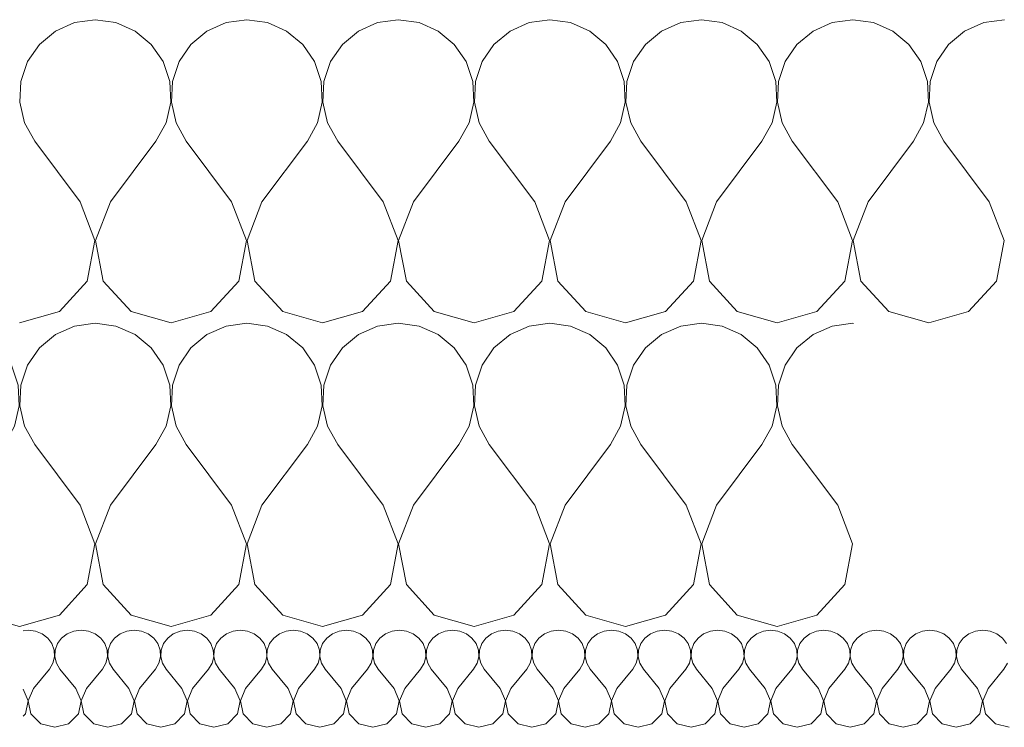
# Model space of a CAD drawing. Header units: millimetres. Extents: x -573548 to 674770, y -246895 to -89040.
# Tile 30 of 199: x 83579 to 83969, y -229926 to -229646. Entities that reach past the tile are written whole.
import ezdxf

# ---------------------------------------------------------------- set-up
doc = ezdxf.new("R2010")
doc.units = ezdxf.units.MM
doc.layers.add('Nowe_Drawing & Figure', color=7, linetype='Continuous')
doc.layers.add('Nowe_Drawing & Figure_Nr_pióra__59', color=8, linetype='Continuous', lineweight=9)

# ---------------------------------------------------------------- blocks, each defined once
blk = doc.blocks.new('*X108', base_point=(494560.37, -64691.1))
at = {"layer": 'Nowe_Drawing & Figure', "color": 21, "linetype": 'Continuous', "lineweight": 13, "true_color": 0xffaaaa}
for p, q in [((494931.6, -27257.05), (494929.6, -27257.3)), ((494934.47, -27257.41), (494931.6, -27257.05)), ((494937.12, -27258.48), (494934.47, -27257.41)), ((494939.35, -27260.17), (494937.12, -27258.48)), ((494941, -27262.35), (494939.35, -27260.17)), ((494944.85, -27260.17), (494943.21, -27262.35)), ((494947.08, -27258.48), (494944.85, -27260.17)), ((494949.73, -27257.41), (494947.08, -27258.48)), ((494952.6, -27257.05), (494949.73, -27257.41)), ((494955.47, -27257.41), (494952.6, -27257.05)), ((494958.12, -27258.48), (494955.47, -27257.41)), ((494960.35, -27260.17), (494958.12, -27258.48)), ((494962, -27262.35), (494960.35, -27260.17)), ((494965.85, -27260.17), (494964.21, -27262.35)), ((494968.08, -27258.48), (494965.85, -27260.17)), ((494970.73, -27257.41), (494968.08, -27258.48)), ((494973.6, -27257.05), (494970.73, -27257.41)), ((494976.47, -27257.41), (494973.6, -27257.05)), ((494979.12, -27258.48), (494976.47, -27257.41)), ((494981.35, -27260.17), (494979.12, -27258.48)), ((494983, -27262.35), (494981.35, -27260.17)), ((494986.85, -27260.17), (494985.21, -27262.35)), ((494989.08, -27258.48), (494986.85, -27260.17)), ((494991.73, -27257.41), (494989.08, -27258.48)), ((494994.6, -27257.05), (494991.73, -27257.41)), ((494997.47, -27257.41), (494994.6, -27257.05)), ((495000.12, -27258.48), (494997.47, -27257.41)), ((495002.35, -27260.17), (495000.12, -27258.48)), ((495004, -27262.35), (495002.35, -27260.17)), ((495007.85, -27260.17), (495006.21, -27262.35)), ((495010.08, -27258.48), (495007.85, -27260.17)), ((495012.73, -27257.41), (495010.08, -27258.48)), ((495015.6, -27257.05), (495012.73, -27257.41)), ((495018.47, -27257.41), (495015.6, -27257.05)), ((495021.12, -27258.48), (495018.47, -27257.41)), ((495023.35, -27260.17), (495021.12, -27258.48)), ((495025, -27262.35), (495023.35, -27260.17)), ((495028.85, -27260.17), (495027.21, -27262.35)), ((495031.08, -27258.48), (495028.85, -27260.17)), ((495033.73, -27257.41), (495031.08, -27258.48)), ((495036.6, -27257.05), (495033.73, -27257.41)), ((495039.47, -27257.41), (495036.6, -27257.05)), ((495042.12, -27258.48), (495039.47, -27257.41)), ((495044.35, -27260.17), (495042.12, -27258.48)), ((495046, -27262.35), (495044.35, -27260.17)), ((495049.85, -27260.17), (495048.21, -27262.35)), ((495052.08, -27258.48), (495049.85, -27260.17)), ((495054.73, -27257.41), (495052.08, -27258.48)), ((495057.6, -27257.05), (495054.73, -27257.41)), ((495060.47, -27257.41), (495057.6, -27257.05)), ((495063.12, -27258.48), (495060.47, -27257.41)), ((495065.35, -27260.17), (495063.12, -27258.48)), ((495067, -27262.35), (495065.35, -27260.17)), ((495070.85, -27260.17), (495069.21, -27262.35)), ((495073.08, -27258.48), (495070.85, -27260.17)), ((495075.73, -27257.41), (495073.08, -27258.48)), ((495078.6, -27257.05), (495075.73, -27257.41)), ((495081.47, -27257.41), (495078.6, -27257.05)), ((495084.12, -27258.48), (495081.47, -27257.41)), ((495086.35, -27260.17), (495084.12, -27258.48)), ((495088, -27262.35), (495086.35, -27260.17)), ((495091.85, -27260.17), (495090.21, -27262.35)), ((495094.08, -27258.48), (495091.85, -27260.17)), ((495096.73, -27257.41), (495094.08, -27258.48)), ((495099.6, -27257.05), (495096.73, -27257.41)), ((495102.47, -27257.41), (495099.6, -27257.05)), ((495105.12, -27258.48), (495102.47, -27257.41)), ((495107.35, -27260.17), (495105.12, -27258.48)), ((495109, -27262.35), (495107.35, -27260.17)), ((495112.85, -27260.17), (495111.21, -27262.35)), ((495115.08, -27258.48), (495112.85, -27260.17)), ((495117.73, -27257.41), (495115.08, -27258.48)), ((495120.6, -27257.05), (495117.73, -27257.41)), ((495123.47, -27257.41), (495120.6, -27257.05)), ((495126.12, -27258.48), (495123.47, -27257.41)), ((495128.35, -27260.17), (495126.12, -27258.48)), ((495130, -27262.35), (495128.35, -27260.17)), ((495133.85, -27260.17), (495132.21, -27262.35)), ((495136.08, -27258.48), (495133.85, -27260.17)), ((495138.73, -27257.41), (495136.08, -27258.48)), ((495141.6, -27257.05), (495138.73, -27257.41)), ((495144.47, -27257.41), (495141.6, -27257.05)), ((495147.12, -27258.48), (495144.47, -27257.41)), ((495149.35, -27260.17), (495147.12, -27258.48)), ((495151, -27262.35), (495149.35, -27260.17)), ((495154.85, -27260.17), (495153.21, -27262.35)), ((495157.08, -27258.48), (495154.85, -27260.17)), ((495159.73, -27257.41), (495157.08, -27258.48)), ((495162.6, -27257.05), (495159.73, -27257.41)), ((495165.47, -27257.41), (495162.6, -27257.05)), ((495168.12, -27258.48), (495165.47, -27257.41)), ((495170.35, -27260.17), (495168.12, -27258.48)), ((495172, -27262.35), (495170.35, -27260.17)), ((495175.85, -27260.17), (495174.21, -27262.35)), ((495178.08, -27258.48), (495175.85, -27260.17)), ((495180.73, -27257.41), (495178.08, -27258.48)), ((495183.6, -27257.05), (495180.73, -27257.41)), ((495186.47, -27257.41), (495183.6, -27257.05)), ((495189.12, -27258.48), (495186.47, -27257.41)), ((495191.35, -27260.17), (495189.12, -27258.48)), ((495193, -27262.35), (495191.35, -27260.17)), ((495196.85, -27260.17), (495195.21, -27262.35)), ((495199.08, -27258.48), (495196.85, -27260.17)), ((495201.73, -27257.41), (495199.08, -27258.48)), ((495204.6, -27257.05), (495201.73, -27257.41)), ((495207.47, -27257.41), (495204.6, -27257.05)), ((495210.12, -27258.48), (495207.47, -27257.41)), ((495212.35, -27260.17), (495210.12, -27258.48)), ((495214, -27262.35), (495212.35, -27260.17)), ((495217.85, -27260.17), (495216.21, -27262.35)), ((495220.08, -27258.48), (495217.85, -27260.17)), ((495222.73, -27257.41), (495220.08, -27258.48)), ((495225.6, -27257.05), (495222.73, -27257.41)), ((495228.47, -27257.41), (495225.6, -27257.05)), ((495231.12, -27258.48), (495228.47, -27257.41)), ((495233.35, -27260.17), (495231.12, -27258.48)), ((495235, -27262.35), (495233.35, -27260.17)), ((495238.85, -27260.17), (495237.21, -27262.35)), ((495241.08, -27258.48), (495238.85, -27260.17)), ((495243.73, -27257.41), (495241.08, -27258.48)), ((495246.6, -27257.05), (495243.73, -27257.41)), ((495249.47, -27257.41), (495246.6, -27257.05)), ((495252.12, -27258.48), (495249.47, -27257.41)), ((495254.35, -27260.17), (495252.12, -27258.48)), ((495256, -27262.35), (495254.35, -27260.17)), ((495259.85, -27260.17), (495258.21, -27262.35)), ((495262.08, -27258.48), (495259.85, -27260.17)), ((495264.73, -27257.41), (495262.08, -27258.48)), ((495267.6, -27257.05), (495264.73, -27257.41)), ((495270.47, -27257.41), (495267.6, -27257.05)), ((495273.12, -27258.48), (495270.47, -27257.41)), ((495275.35, -27260.17), (495273.12, -27258.48)), ((495277, -27262.35), (495275.35, -27260.17)), ((495280.85, -27260.17), (495279.21, -27262.35)), ((495283.08, -27258.48), (495280.85, -27260.17)), ((495285.73, -27257.41), (495283.08, -27258.48)), ((495288.6, -27257.05), (495285.73, -27257.41)), ((495291.47, -27257.41), (495288.6, -27257.05)), ((495294.12, -27258.48), (495291.47, -27257.41)), ((495296.35, -27260.17), (495294.12, -27258.48)), ((495298, -27262.35), (495296.35, -27260.17)), ((495301.85, -27260.17), (495300.21, -27262.35)), ((495304.08, -27258.48), (495301.85, -27260.17)), ((495306.73, -27257.41), (495304.08, -27258.48)), ((495309.6, -27257.05), (495306.73, -27257.41)), ((495312.47, -27257.41), (495309.6, -27257.05)), ((495315.12, -27258.48), (495312.47, -27257.41)), ((495317.35, -27260.17), (495315.12, -27258.48)), ((495319, -27262.35), (495317.35, -27260.17)), ((494941.92, -27264.86), (494941, -27262.35)), ((494943.21, -27262.35), (494942.29, -27264.86)), ((494962.92, -27264.86), (494962, -27262.35)), ((494964.21, -27262.35), (494963.29, -27264.86)), ((494983.92, -27264.86), (494983, -27262.35)), ((494985.21, -27262.35), (494984.29, -27264.86)), ((495004.92, -27264.86), (495004, -27262.35)), ((495006.21, -27262.35), (495005.29, -27264.86)), ((495025.92, -27264.86), (495025, -27262.35)), ((495027.21, -27262.35), (495026.29, -27264.86)), ((495046.92, -27264.86), (495046, -27262.35)), ((495048.21, -27262.35), (495047.29, -27264.86)), ((495067.92, -27264.86), (495067, -27262.35)), ((495069.21, -27262.35), (495068.29, -27264.86)), ((495088.92, -27264.86), (495088, -27262.35)), ((495090.21, -27262.35), (495089.29, -27264.86)), ((495109.92, -27264.86), (495109, -27262.35)), ((495111.21, -27262.35), (495110.29, -27264.86)), ((495130.92, -27264.86), (495130, -27262.35)), ((495132.21, -27262.35), (495131.29, -27264.86)), ((495151.92, -27264.86), (495151, -27262.35)), ((495153.21, -27262.35), (495152.29, -27264.86)), ((495172.92, -27264.86), (495172, -27262.35)), ((495174.21, -27262.35), (495173.29, -27264.86)), ((495193.92, -27264.86), (495193, -27262.35)), ((495195.21, -27262.35), (495194.29, -27264.86)), ((495214.92, -27264.86), (495214, -27262.35)), ((495216.21, -27262.35), (495215.29, -27264.86)), ((495235.92, -27264.86), (495235, -27262.35)), ((495237.21, -27262.35), (495236.29, -27264.86)), ((495256.92, -27264.86), (495256, -27262.35)), ((495258.21, -27262.35), (495257.29, -27264.86)), ((495277.92, -27264.86), (495277, -27262.35)), ((495279.21, -27262.35), (495278.29, -27264.86)), ((495298.92, -27264.86), (495298, -27262.35)), ((495300.21, -27262.35), (495299.29, -27264.86)), ((494941.41, -27270.09), (494942.06, -27267.51)), ((494942.06, -27267.51), (494941.92, -27264.86)), ((494942.29, -27264.86), (494942.15, -27267.51)), ((494942.15, -27267.51), (494942.8, -27270.09)), ((494962.41, -27270.09), (494963.06, -27267.51)), ((494963.06, -27267.51), (494962.92, -27264.86)), ((494963.29, -27264.86), (494963.15, -27267.51)), ((494963.15, -27267.51), (494963.8, -27270.09)), ((494983.41, -27270.09), (494984.06, -27267.51)), ((494984.06, -27267.51), (494983.92, -27264.86)), ((494984.29, -27264.86), (494984.15, -27267.51)), ((494984.15, -27267.51), (494984.8, -27270.09)), ((495004.41, -27270.09), (495005.06, -27267.51)), ((495005.06, -27267.51), (495004.92, -27264.86)), ((495005.29, -27264.86), (495005.15, -27267.51)), ((495005.15, -27267.51), (495005.8, -27270.09)), ((495025.41, -27270.09), (495026.06, -27267.51)), ((495026.06, -27267.51), (495025.92, -27264.86)), ((495026.29, -27264.86), (495026.15, -27267.51)), ((495026.15, -27267.51), (495026.8, -27270.09)), ((495046.41, -27270.09), (495047.06, -27267.51)), ((495047.06, -27267.51), (495046.92, -27264.86)), ((495047.29, -27264.86), (495047.15, -27267.51)), ((495047.15, -27267.51), (495047.8, -27270.09)), ((495067.41, -27270.09), (495068.06, -27267.51)), ((495068.06, -27267.51), (495067.92, -27264.86)), ((495068.29, -27264.86), (495068.15, -27267.51)), ((495068.15, -27267.51), (495068.8, -27270.09)), ((495088.41, -27270.09), (495089.06, -27267.51)), ((495089.06, -27267.51), (495088.92, -27264.86)), ((495089.29, -27264.86), (495089.15, -27267.51)), ((495089.15, -27267.51), (495089.8, -27270.09)), ((495109.41, -27270.09), (495110.06, -27267.51)), ((495110.06, -27267.51), (495109.92, -27264.86)), ((495110.29, -27264.86), (495110.15, -27267.51)), ((495110.15, -27267.51), (495110.8, -27270.09)), ((495130.41, -27270.09), (495131.06, -27267.51)), ((495131.06, -27267.51), (495130.92, -27264.86)), ((495131.29, -27264.86), (495131.15, -27267.51)), ((495131.15, -27267.51), (495131.8, -27270.09)), ((495151.41, -27270.09), (495152.06, -27267.51)), ((495152.06, -27267.51), (495151.92, -27264.86)), ((495152.29, -27264.86), (495152.15, -27267.51)), ((495152.15, -27267.51), (495152.8, -27270.09)), ((495172.41, -27270.09), (495173.06, -27267.51)), ((495173.06, -27267.51), (495172.92, -27264.86)), ((495173.29, -27264.86), (495173.15, -27267.51)), ((495173.15, -27267.51), (495173.8, -27270.09)), ((495193.41, -27270.09), (495194.06, -27267.51)), ((495194.06, -27267.51), (495193.92, -27264.86)), ((495194.29, -27264.86), (495194.15, -27267.51)), ((495194.15, -27267.51), (495194.8, -27270.09)), ((495214.41, -27270.09), (495215.06, -27267.51)), ((495215.06, -27267.51), (495214.92, -27264.86)), ((495215.29, -27264.86), (495215.15, -27267.51)), ((495215.15, -27267.51), (495215.8, -27270.09)), ((495235.41, -27270.09), (495236.06, -27267.51)), ((495236.06, -27267.51), (495235.92, -27264.86)), ((495236.29, -27264.86), (495236.15, -27267.51)), ((495236.15, -27267.51), (495236.8, -27270.09)), ((495256.41, -27270.09), (495257.06, -27267.51)), ((495257.06, -27267.51), (495256.92, -27264.86)), ((495257.29, -27264.86), (495257.15, -27267.51)), ((495257.15, -27267.51), (495257.8, -27270.09)), ((495277.41, -27270.09), (495278.06, -27267.51)), ((495278.06, -27267.51), (495277.92, -27264.86)), ((495278.29, -27264.86), (495278.15, -27267.51)), ((495278.15, -27267.51), (495278.8, -27270.09)), ((495298.41, -27270.09), (495299.06, -27267.51)), ((495299.06, -27267.51), (495298.92, -27264.86)), ((495299.29, -27264.86), (495299.15, -27267.51)), ((495299.15, -27267.51), (495299.8, -27270.09)), ((494940, -27272.41), (494941.41, -27270.09)), ((494942.8, -27270.09), (494944.2, -27272.41)), ((494961, -27272.41), (494962.41, -27270.09)), ((494963.8, -27270.09), (494965.2, -27272.41)), ((494982, -27272.41), (494983.41, -27270.09)), ((494984.8, -27270.09), (494986.2, -27272.41)), ((495003, -27272.41), (495004.41, -27270.09)), ((495005.8, -27270.09), (495007.2, -27272.41)), ((495024, -27272.41), (495025.41, -27270.09)), ((495026.8, -27270.09), (495028.2, -27272.41)), ((495045, -27272.41), (495046.41, -27270.09)), ((495047.8, -27270.09), (495049.2, -27272.41)), ((495066, -27272.41), (495067.41, -27270.09)), ((495068.8, -27270.09), (495070.2, -27272.41)), ((495087, -27272.41), (495088.41, -27270.09)), ((495089.8, -27270.09), (495091.2, -27272.41)), ((495108, -27272.41), (495109.41, -27270.09)), ((495110.8, -27270.09), (495112.2, -27272.41)), ((495129, -27272.41), (495130.41, -27270.09)), ((495131.8, -27270.09), (495133.2, -27272.41)), ((495150, -27272.41), (495151.41, -27270.09)), ((495152.8, -27270.09), (495154.2, -27272.41)), ((495171, -27272.41), (495172.41, -27270.09)), ((495173.8, -27270.09), (495175.2, -27272.41)), ((495192, -27272.41), (495193.41, -27270.09)), ((495194.8, -27270.09), (495196.2, -27272.41)), ((495213, -27272.41), (495214.41, -27270.09)), ((495215.8, -27270.09), (495217.2, -27272.41)), ((495234, -27272.41), (495235.41, -27270.09)), ((495236.8, -27270.09), (495238.2, -27272.41)), ((495255, -27272.41), (495256.41, -27270.09)), ((495257.8, -27270.09), (495259.2, -27272.41)), ((495276, -27272.41), (495277.41, -27270.09)), ((495278.8, -27270.09), (495280.2, -27272.41)), ((495297, -27272.41), (495298.41, -27270.09)), ((495299.8, -27270.09), (495301.2, -27272.41)), ((495318, -27272.41), (495319.41, -27270.09)), ((494933.7, -27280.09), (494940, -27272.41)), ((494950.5, -27280.09), (494944.2, -27272.41)), ((494954.7, -27280.09), (494961, -27272.41)), ((494971.5, -27280.09), (494965.2, -27272.41)), ((494975.7, -27280.09), (494982, -27272.41)), ((494992.5, -27280.09), (494986.2, -27272.41)), ((494996.7, -27280.09), (495003, -27272.41)), ((495013.5, -27280.09), (495007.2, -27272.41)), ((495017.7, -27280.09), (495024, -27272.41)), ((495034.5, -27280.09), (495028.2, -27272.41)), ((495038.7, -27280.09), (495045, -27272.41)), ((495055.5, -27280.09), (495049.2, -27272.41)), ((495059.7, -27280.09), (495066, -27272.41)), ((495076.5, -27280.09), (495070.2, -27272.41)), ((495080.7, -27280.09), (495087, -27272.41)), ((495097.5, -27280.09), (495091.2, -27272.41)), ((495101.7, -27280.09), (495108, -27272.41)), ((495118.5, -27280.09), (495112.2, -27272.41)), ((495122.7, -27280.09), (495129, -27272.41)), ((495139.5, -27280.09), (495133.2, -27272.41)), ((495143.7, -27280.09), (495150, -27272.41)), ((495160.5, -27280.09), (495154.2, -27272.41)), ((495164.7, -27280.09), (495171, -27272.41)), ((495181.5, -27280.09), (495175.2, -27272.41)), ((495185.7, -27280.09), (495192, -27272.41)), ((495202.5, -27280.09), (495196.2, -27272.41)), ((495206.7, -27280.09), (495213, -27272.41)), ((495223.5, -27280.09), (495217.2, -27272.41)), ((495227.7, -27280.09), (495234, -27272.41)), ((495244.5, -27280.09), (495238.2, -27272.41)), ((495248.7, -27280.09), (495255, -27272.41)), ((495265.5, -27280.09), (495259.2, -27272.41)), ((495269.7, -27280.09), (495276, -27272.41)), ((495286.5, -27280.09), (495280.2, -27272.41)), ((495290.7, -27280.09), (495297, -27272.41)), ((495307.5, -27280.09), (495301.2, -27272.41)), ((495311.7, -27280.09), (495318, -27272.41)), ((494931.56, -27284.98), (494929.6, -27280.32)), ((494933.7, -27280.09), (494931.65, -27284.98)), ((494952.56, -27284.98), (494950.5, -27280.09)), ((494954.7, -27280.09), (494952.65, -27284.98)), ((494973.56, -27284.98), (494971.5, -27280.09)), ((494975.7, -27280.09), (494973.65, -27284.98)), ((494994.56, -27284.98), (494992.5, -27280.09)), ((494996.7, -27280.09), (494994.65, -27284.98)), ((495015.56, -27284.98), (495013.5, -27280.09)), ((495017.7, -27280.09), (495015.65, -27284.98)), ((495036.56, -27284.98), (495034.5, -27280.09)), ((495038.7, -27280.09), (495036.65, -27284.98)), ((495057.56, -27284.98), (495055.5, -27280.09)), ((495059.7, -27280.09), (495057.65, -27284.98)), ((495078.56, -27284.98), (495076.5, -27280.09)), ((495080.7, -27280.09), (495078.65, -27284.98)), ((495099.56, -27284.98), (495097.5, -27280.09)), ((495101.7, -27280.09), (495099.65, -27284.98)), ((495120.56, -27284.98), (495118.5, -27280.09)), ((495122.7, -27280.09), (495120.65, -27284.98)), ((495141.56, -27284.98), (495139.5, -27280.09)), ((495143.7, -27280.09), (495141.65, -27284.98)), ((495162.56, -27284.98), (495160.5, -27280.09)), ((495164.7, -27280.09), (495162.65, -27284.98)), ((495183.56, -27284.98), (495181.5, -27280.09)), ((495185.7, -27280.09), (495183.65, -27284.98)), ((495204.56, -27284.98), (495202.5, -27280.09)), ((495206.7, -27280.09), (495204.65, -27284.98)), ((495225.56, -27284.98), (495223.5, -27280.09)), ((495227.7, -27280.09), (495225.65, -27284.98)), ((495246.56, -27284.98), (495244.5, -27280.09)), ((495248.7, -27280.09), (495246.65, -27284.98)), ((495267.56, -27284.98), (495265.5, -27280.09)), ((495269.7, -27280.09), (495267.65, -27284.98)), ((495288.56, -27284.98), (495286.5, -27280.09)), ((495290.7, -27280.09), (495288.65, -27284.98)), ((495309.56, -27284.98), (495307.5, -27280.09)), ((495311.7, -27280.09), (495309.65, -27284.98)), ((494930.5, -27290.14), (494931.56, -27284.98)), ((494931.65, -27284.98), (494932.71, -27290.14)), ((494951.5, -27290.14), (494952.56, -27284.98)), ((494952.65, -27284.98), (494953.71, -27290.14)), ((494972.5, -27290.14), (494973.56, -27284.98)), ((494973.65, -27284.98), (494974.71, -27290.14)), ((494993.5, -27290.14), (494994.56, -27284.98)), ((494994.65, -27284.98), (494995.71, -27290.14)), ((495014.5, -27290.14), (495015.56, -27284.98)), ((495015.65, -27284.98), (495016.71, -27290.14)), ((495035.5, -27290.14), (495036.56, -27284.98)), ((495036.65, -27284.98), (495037.71, -27290.14)), ((495056.5, -27290.14), (495057.56, -27284.98)), ((495057.65, -27284.98), (495058.71, -27290.14)), ((495077.5, -27290.14), (495078.56, -27284.98)), ((495078.65, -27284.98), (495079.71, -27290.14)), ((495098.5, -27290.14), (495099.56, -27284.98)), ((495099.65, -27284.98), (495100.71, -27290.14)), ((495119.5, -27290.14), (495120.56, -27284.98)), ((495120.65, -27284.98), (495121.71, -27290.14)), ((495140.5, -27290.14), (495141.56, -27284.98)), ((495141.65, -27284.98), (495142.71, -27290.14)), ((495161.5, -27290.14), (495162.56, -27284.98)), ((495162.65, -27284.98), (495163.71, -27290.14)), ((495182.5, -27290.14), (495183.56, -27284.98)), ((495183.65, -27284.98), (495184.71, -27290.14)), ((495203.5, -27290.14), (495204.56, -27284.98)), ((495204.65, -27284.98), (495205.71, -27290.14)), ((495224.5, -27290.14), (495225.56, -27284.98)), ((495225.65, -27284.98), (495226.71, -27290.14)), ((495245.5, -27290.14), (495246.56, -27284.98)), ((495246.65, -27284.98), (495247.71, -27290.14)), ((495266.5, -27290.14), (495267.56, -27284.98)), ((495267.65, -27284.98), (495268.71, -27290.14)), ((495287.5, -27290.14), (495288.56, -27284.98)), ((495288.65, -27284.98), (495289.71, -27290.14)), ((495308.5, -27290.14), (495309.56, -27284.98)), ((495309.65, -27284.98), (495310.71, -27290.14)), ((494929.6, -27291.03), (494930.5, -27290.14)), ((494932.71, -27290.14), (494936.58, -27294.01)), ((494947.62, -27294.01), (494951.5, -27290.14)), ((494953.71, -27290.14), (494957.58, -27294.01)), ((494968.62, -27294.01), (494972.5, -27290.14)), ((494974.71, -27290.14), (494978.58, -27294.01)), ((494989.62, -27294.01), (494993.5, -27290.14)), ((494995.71, -27290.14), (494999.58, -27294.01)), ((495010.62, -27294.01), (495014.5, -27290.14)), ((495016.71, -27290.14), (495020.58, -27294.01)), ((495031.62, -27294.01), (495035.5, -27290.14)), ((495037.71, -27290.14), (495041.58, -27294.01)), ((495052.62, -27294.01), (495056.5, -27290.14)), ((495058.71, -27290.14), (495062.58, -27294.01)), ((495073.62, -27294.01), (495077.5, -27290.14)), ((495079.71, -27290.14), (495083.58, -27294.01)), ((495094.62, -27294.01), (495098.5, -27290.14)), ((495100.71, -27290.14), (495104.58, -27294.01)), ((495115.62, -27294.01), (495119.5, -27290.14)), ((495121.71, -27290.14), (495125.58, -27294.01)), ((495136.62, -27294.01), (495140.5, -27290.14)), ((495142.71, -27290.14), (495146.58, -27294.01)), ((495157.62, -27294.01), (495161.5, -27290.14)), ((495163.71, -27290.14), (495167.58, -27294.01)), ((495178.62, -27294.01), (495182.5, -27290.14)), ((495184.71, -27290.14), (495188.58, -27294.01)), ((495199.62, -27294.01), (495203.5, -27290.14)), ((495205.71, -27290.14), (495209.58, -27294.01)), ((495220.62, -27294.01), (495224.5, -27290.14)), ((495226.71, -27290.14), (495230.58, -27294.01)), ((495241.62, -27294.01), (495245.5, -27290.14)), ((495247.71, -27290.14), (495251.58, -27294.01)), ((495262.62, -27294.01), (495266.5, -27290.14)), ((495268.71, -27290.14), (495272.58, -27294.01)), ((495283.62, -27294.01), (495287.5, -27290.14)), ((495289.71, -27290.14), (495293.58, -27294.01)), ((495304.62, -27294.01), (495308.5, -27290.14)), ((495310.71, -27290.14), (495314.58, -27294.01)), ((494936.58, -27294.01), (494942.1, -27295.45)), ((494942.1, -27295.45), (494947.62, -27294.01)), ((494957.58, -27294.01), (494963.1, -27295.45)), ((494963.1, -27295.45), (494968.62, -27294.01)), ((494978.58, -27294.01), (494984.1, -27295.45)), ((494984.1, -27295.45), (494989.62, -27294.01)), ((494999.58, -27294.01), (495005.1, -27295.45)), ((495005.1, -27295.45), (495010.62, -27294.01)), ((495020.58, -27294.01), (495026.1, -27295.45)), ((495026.1, -27295.45), (495031.62, -27294.01)), ((495041.58, -27294.01), (495047.1, -27295.45)), ((495047.1, -27295.45), (495052.62, -27294.01)), ((495062.58, -27294.01), (495068.1, -27295.45)), ((495068.1, -27295.45), (495073.62, -27294.01)), ((495083.58, -27294.01), (495089.1, -27295.45)), ((495089.1, -27295.45), (495094.62, -27294.01)), ((495104.58, -27294.01), (495110.1, -27295.45)), ((495110.1, -27295.45), (495115.62, -27294.01)), ((495125.58, -27294.01), (495131.1, -27295.45)), ((495131.1, -27295.45), (495136.62, -27294.01)), ((495146.58, -27294.01), (495152.1, -27295.45)), ((495152.1, -27295.45), (495157.62, -27294.01)), ((495167.58, -27294.01), (495173.1, -27295.45)), ((495173.1, -27295.45), (495178.62, -27294.01)), ((495188.58, -27294.01), (495194.1, -27295.45)), ((495194.1, -27295.45), (495199.62, -27294.01)), ((495209.58, -27294.01), (495215.1, -27295.45)), ((495215.1, -27295.45), (495220.62, -27294.01)), ((495230.58, -27294.01), (495236.1, -27295.45)), ((495236.1, -27295.45), (495241.62, -27294.01)), ((495251.58, -27294.01), (495257.1, -27295.45)), ((495257.1, -27295.45), (495262.62, -27294.01)), ((495272.58, -27294.01), (495278.1, -27295.45)), ((495278.1, -27295.45), (495283.62, -27294.01)), ((495293.58, -27294.01), (495299.1, -27295.45)), ((495299.1, -27295.45), (495304.62, -27294.01)), ((495314.58, -27294.01), (495320.1, -27295.45))]:
    blk.add_line(p, q, dxfattribs=at)
blk = doc.blocks.new('Wypełnienie_2_1', base_point=(494560.37, -64691.1))
at = {"layer": 'Nowe_Drawing & Figure', "color": 21, "linetype": 'Continuous', "lineweight": 13, "true_color": 0xffaaaa}
blk.add_blockref('*X108', (494560.37, -64691.1), dxfattribs=at)
blk = doc.blocks.new('*X118', base_point=(494560.37, -64691.1))
at = {"layer": 'Nowe_Drawing & Figure', "color": 21, "linetype": 'Continuous', "lineweight": 13, "true_color": 0xffaaaa}
for p, q in [((494726.38, -27136.72), (494718.18, -27135.58)), ((494733.96, -27140.06), (494726.38, -27136.72)), ((494769.99, -27136.72), (494762.41, -27140.06)), ((494778.18, -27135.58), (494769.99, -27136.72)), ((494786.38, -27136.72), (494778.18, -27135.58)), ((494793.96, -27140.06), (494786.38, -27136.72)), ((494829.99, -27136.72), (494822.41, -27140.06)), ((494838.18, -27135.58), (494829.99, -27136.72)), ((494846.38, -27136.72), (494838.18, -27135.58)), ((494853.96, -27140.06), (494846.38, -27136.72)), ((494889.99, -27136.72), (494882.41, -27140.06)), ((494898.18, -27135.58), (494889.99, -27136.72)), ((494906.38, -27136.72), (494898.18, -27135.58)), ((494913.96, -27140.06), (494906.38, -27136.72)), ((494949.99, -27136.72), (494942.41, -27140.06)), ((494958.18, -27135.58), (494949.99, -27136.72)), ((494966.38, -27136.72), (494958.18, -27135.58)), ((494973.96, -27140.06), (494966.38, -27136.72)), ((495009.99, -27136.72), (495002.41, -27140.06)), ((495018.18, -27135.58), (495009.99, -27136.72)), ((495026.38, -27136.72), (495018.18, -27135.58)), ((495033.96, -27140.06), (495026.38, -27136.72)), ((495069.99, -27136.72), (495062.41, -27140.06)), ((495078.18, -27135.58), (495069.99, -27136.72)), ((495086.38, -27136.72), (495078.18, -27135.58)), ((495093.96, -27140.06), (495086.38, -27136.72)), ((495129.99, -27136.72), (495122.41, -27140.06)), ((495138.18, -27135.58), (495129.99, -27136.72)), ((495146.38, -27136.72), (495138.18, -27135.58)), ((495153.96, -27140.06), (495146.38, -27136.72)), ((495189.99, -27136.72), (495182.41, -27140.06)), ((495198.18, -27135.58), (495189.99, -27136.72)), ((495206.38, -27136.72), (495198.19, -27135.58)), ((495213.96, -27140.06), (495206.38, -27136.72)), ((495249.99, -27136.72), (495242.41, -27140.06)), ((495258.18, -27135.58), (495249.99, -27136.72)), ((495258.45, -27135.62), (495258.19, -27135.58)), ((494740.33, -27145.34), (494733.96, -27140.06)), ((494762.41, -27140.06), (494756.04, -27145.34)), ((494800.33, -27145.34), (494793.96, -27140.06)), ((494822.41, -27140.06), (494816.04, -27145.34)), ((494860.33, -27145.34), (494853.96, -27140.06)), ((494882.41, -27140.06), (494876.04, -27145.34)), ((494920.33, -27145.34), (494913.96, -27140.06)), ((494942.41, -27140.06), (494936.04, -27145.34)), ((494980.33, -27145.34), (494973.96, -27140.06)), ((495002.41, -27140.06), (494996.04, -27145.34)), ((495040.33, -27145.34), (495033.96, -27140.06)), ((495062.41, -27140.06), (495056.04, -27145.34)), ((495100.33, -27145.34), (495093.96, -27140.06)), ((495122.41, -27140.06), (495116.04, -27145.34)), ((495160.33, -27145.34), (495153.96, -27140.06)), ((495182.41, -27140.06), (495176.04, -27145.34)), ((495220.33, -27145.34), (495213.96, -27140.06)), ((495242.41, -27140.06), (495236.04, -27145.34)), ((494745.02, -27152.16), (494740.33, -27145.34)), ((494756.04, -27145.34), (494751.35, -27152.16)), ((494805.02, -27152.16), (494800.33, -27145.34)), ((494816.04, -27145.34), (494811.35, -27152.16)), ((494865.02, -27152.16), (494860.33, -27145.34)), ((494876.04, -27145.34), (494871.35, -27152.16)), ((494925.02, -27152.16), (494920.33, -27145.34)), ((494936.04, -27145.34), (494931.35, -27152.16)), ((494985.02, -27152.16), (494980.33, -27145.34)), ((494996.04, -27145.34), (494991.35, -27152.16)), ((495045.02, -27152.16), (495040.33, -27145.34)), ((495056.04, -27145.34), (495051.35, -27152.16)), ((495105.02, -27152.16), (495100.33, -27145.34)), ((495116.04, -27145.34), (495111.35, -27152.16)), ((495165.02, -27152.16), (495160.33, -27145.34)), ((495176.04, -27145.34), (495171.35, -27152.16)), ((495225.02, -27152.16), (495220.33, -27145.34)), ((495236.04, -27145.34), (495231.35, -27152.16)), ((494747.66, -27160.01), (494745.02, -27152.16)), ((494751.35, -27152.16), (494748.71, -27160.01)), ((494807.66, -27160.01), (494805.02, -27152.16)), ((494811.35, -27152.16), (494808.71, -27160.01)), ((494867.66, -27160.01), (494865.02, -27152.16)), ((494871.35, -27152.16), (494868.71, -27160.01)), ((494927.66, -27160.01), (494925.02, -27152.16)), ((494931.35, -27152.16), (494928.71, -27160.01)), ((494987.66, -27160.01), (494985.02, -27152.16)), ((494991.35, -27152.16), (494988.71, -27160.01)), ((495047.66, -27160.01), (495045.02, -27152.16)), ((495051.35, -27152.16), (495048.71, -27160.01)), ((495107.66, -27160.01), (495105.02, -27152.16)), ((495111.35, -27152.16), (495108.71, -27160.01)), ((495167.66, -27160.01), (495165.02, -27152.16)), ((495171.35, -27152.16), (495168.71, -27160.01)), ((495227.66, -27160.01), (495225.02, -27152.16)), ((495231.35, -27152.16), (495228.71, -27160.01)), ((494748.06, -27168.27), (494747.66, -27160.01)), ((494748.71, -27160.01), (494748.31, -27168.27)), ((494808.06, -27168.27), (494807.66, -27160.01)), ((494808.71, -27160.01), (494808.31, -27168.27)), ((494868.06, -27168.27), (494867.66, -27160.01)), ((494868.71, -27160.01), (494868.31, -27168.27)), ((494928.06, -27168.27), (494927.66, -27160.01)), ((494928.71, -27160.01), (494928.31, -27168.27)), ((494988.06, -27168.27), (494987.66, -27160.01)), ((494988.71, -27160.01), (494988.31, -27168.27)), ((495048.06, -27168.27), (495047.66, -27160.01)), ((495048.71, -27160.01), (495048.31, -27168.27)), ((495108.06, -27168.27), (495107.66, -27160.01)), ((495108.71, -27160.01), (495108.31, -27168.27)), ((495168.06, -27168.27), (495167.66, -27160.01)), ((495168.71, -27160.01), (495168.31, -27168.27)), ((495228.06, -27168.27), (495227.66, -27160.01)), ((495228.71, -27160.01), (495228.31, -27168.27)), ((494746.19, -27176.34), (494748.06, -27168.27)), ((494748.31, -27168.27), (494750.18, -27176.34)), ((494806.19, -27176.34), (494808.06, -27168.27)), ((494808.31, -27168.27), (494810.18, -27176.34)), ((494866.19, -27176.34), (494868.06, -27168.27)), ((494868.31, -27168.27), (494870.18, -27176.34)), ((494926.19, -27176.34), (494928.06, -27168.27)), ((494928.31, -27168.27), (494930.18, -27176.34)), ((494986.19, -27176.34), (494988.06, -27168.27)), ((494988.31, -27168.27), (494990.18, -27176.34)), ((495046.19, -27176.34), (495048.06, -27168.27)), ((495048.31, -27168.27), (495050.18, -27176.34)), ((495106.19, -27176.34), (495108.06, -27168.27)), ((495108.31, -27168.27), (495110.18, -27176.34)), ((495166.19, -27176.34), (495168.06, -27168.27)), ((495168.31, -27168.27), (495170.18, -27176.34)), ((495226.19, -27176.34), (495228.06, -27168.27)), ((495228.31, -27168.27), (495230.18, -27176.34)), ((494742.18, -27183.58), (494746.19, -27176.34)), ((494750.18, -27176.34), (494754.18, -27183.58)), ((494802.18, -27183.58), (494806.19, -27176.34)), ((494810.18, -27176.34), (494814.18, -27183.58)), ((494862.18, -27183.58), (494866.19, -27176.34)), ((494870.18, -27176.34), (494874.18, -27183.58)), ((494922.18, -27183.58), (494926.19, -27176.34)), ((494930.18, -27176.34), (494934.18, -27183.58)), ((494982.18, -27183.58), (494986.19, -27176.34)), ((494990.18, -27176.34), (494994.18, -27183.58)), ((495042.18, -27183.58), (495046.19, -27176.34)), ((495050.18, -27176.34), (495054.18, -27183.58)), ((495102.18, -27183.58), (495106.19, -27176.34)), ((495110.18, -27176.34), (495114.18, -27183.58)), ((495162.18, -27183.58), (495166.19, -27176.34)), ((495170.18, -27176.34), (495174.18, -27183.58)), ((495222.18, -27183.58), (495226.19, -27176.34)), ((495230.18, -27176.34), (495234.18, -27183.58)), ((494724.18, -27207.58), (494742.18, -27183.58)), ((494772.18, -27207.58), (494754.18, -27183.58)), ((494784.18, -27207.58), (494802.18, -27183.58)), ((494832.18, -27207.58), (494814.18, -27183.58)), ((494844.18, -27207.58), (494862.18, -27183.58)), ((494892.18, -27207.58), (494874.18, -27183.58)), ((494904.18, -27207.58), (494922.18, -27183.58)), ((494952.18, -27207.58), (494934.18, -27183.58)), ((494964.18, -27207.58), (494982.18, -27183.58)), ((495012.18, -27207.58), (494994.18, -27183.58)), ((495024.18, -27207.58), (495042.18, -27183.58)), ((495072.18, -27207.58), (495054.18, -27183.58)), ((495084.18, -27207.58), (495102.18, -27183.58)), ((495132.18, -27207.58), (495114.18, -27183.58)), ((495144.18, -27207.58), (495162.18, -27183.58)), ((495192.18, -27207.58), (495174.18, -27183.58)), ((495204.18, -27207.58), (495222.18, -27183.58)), ((495252.18, -27207.58), (495234.18, -27183.58)), ((494724.18, -27207.58), (494718.31, -27222.89)), ((494778.06, -27222.89), (494772.18, -27207.58)), ((494784.18, -27207.58), (494778.31, -27222.89)), ((494838.06, -27222.89), (494832.18, -27207.58)), ((494844.18, -27207.58), (494838.31, -27222.89)), ((494898.06, -27222.89), (494892.18, -27207.58)), ((494904.18, -27207.58), (494898.31, -27222.89)), ((494958.06, -27222.89), (494952.18, -27207.58)), ((494964.18, -27207.58), (494958.31, -27222.89)), ((495018.06, -27222.89), (495012.18, -27207.58)), ((495024.18, -27207.58), (495018.31, -27222.89)), ((495078.06, -27222.89), (495072.18, -27207.58)), ((495084.18, -27207.58), (495078.31, -27222.89)), ((495138.06, -27222.89), (495132.18, -27207.58)), ((495144.18, -27207.58), (495138.31, -27222.89)), ((495198.06, -27222.89), (495192.18, -27207.58)), ((495204.18, -27207.58), (495198.31, -27222.89)), ((495258.06, -27222.89), (495252.18, -27207.58)), ((494718.31, -27222.89), (494721.35, -27239)), ((494775.02, -27239), (494778.06, -27222.89)), ((494778.31, -27222.89), (494781.35, -27239)), ((494835.02, -27239), (494838.06, -27222.89)), ((494838.31, -27222.89), (494841.35, -27239)), ((494895.02, -27239), (494898.06, -27222.89)), ((494898.31, -27222.89), (494901.35, -27239)), ((494955.02, -27239), (494958.06, -27222.89)), ((494958.31, -27222.89), (494961.35, -27239)), ((495015.02, -27239), (495018.06, -27222.89)), ((495018.31, -27222.89), (495021.35, -27239)), ((495075.02, -27239), (495078.06, -27222.89)), ((495078.31, -27222.89), (495081.35, -27239)), ((495135.02, -27239), (495138.06, -27222.89)), ((495138.31, -27222.89), (495141.35, -27239)), ((495195.02, -27239), (495198.06, -27222.89)), ((495198.31, -27222.89), (495201.35, -27239)), ((495255.02, -27239), (495258.06, -27222.89)), ((494721.35, -27239), (494732.41, -27251.1)), ((494763.96, -27251.1), (494775.02, -27239)), ((494781.35, -27239), (494792.41, -27251.1)), ((494823.96, -27251.1), (494835.02, -27239)), ((494841.35, -27239), (494852.41, -27251.1)), ((494883.96, -27251.1), (494895.02, -27239)), ((494901.35, -27239), (494912.41, -27251.1)), ((494943.96, -27251.1), (494955.02, -27239)), ((494961.35, -27239), (494972.41, -27251.1)), ((495003.96, -27251.1), (495015.02, -27239)), ((495021.35, -27239), (495032.41, -27251.1)), ((495063.96, -27251.1), (495075.02, -27239)), ((495081.35, -27239), (495092.41, -27251.1)), ((495123.96, -27251.1), (495135.02, -27239)), ((495141.35, -27239), (495152.41, -27251.1)), ((495183.96, -27251.1), (495195.02, -27239)), ((495201.35, -27239), (495212.41, -27251.1)), ((495243.96, -27251.1), (495255.02, -27239)), ((494732.41, -27251.1), (494748.18, -27255.58)), ((494748.18, -27255.58), (494763.96, -27251.1)), ((494792.41, -27251.1), (494808.18, -27255.58)), ((494808.18, -27255.58), (494823.96, -27251.1)), ((494852.41, -27251.1), (494868.18, -27255.58)), ((494868.18, -27255.58), (494883.96, -27251.1)), ((494912.41, -27251.1), (494928.18, -27255.58)), ((494928.18, -27255.58), (494943.96, -27251.1)), ((494972.41, -27251.1), (494988.18, -27255.58)), ((494988.18, -27255.58), (495003.96, -27251.1)), ((495032.41, -27251.1), (495048.18, -27255.58)), ((495048.18, -27255.58), (495063.96, -27251.1)), ((495092.41, -27251.1), (495108.18, -27255.58)), ((495108.18, -27255.58), (495123.96, -27251.1)), ((495152.41, -27251.1), (495168.18, -27255.58)), ((495168.18, -27255.58), (495183.96, -27251.1)), ((495212.41, -27251.1), (495228.18, -27255.58)), ((495228.18, -27255.58), (495243.96, -27251.1))]:
    blk.add_line(p, q, dxfattribs=at)
blk = doc.blocks.new('Wypełnienie_7_1', base_point=(494560.37, -64691.1))
at = {"layer": 'Nowe_Drawing & Figure', "color": 21, "linetype": 'Continuous', "lineweight": 13, "true_color": 0xffaaaa}
blk.add_blockref('*X118', (494560.37, -64691.1), dxfattribs=at)
blk = doc.blocks.new('*X162', base_point=(494560.37, -64691.1))
at = {"layer": 'Nowe_Drawing & Figure', "color": 21, "linetype": 'Continuous', "lineweight": 13, "true_color": 0xffaaaa}
for p, q in [((494949.99, -27016.59), (494942.41, -27019.93)), ((494958.18, -27015.45), (494949.99, -27016.59)), ((494966.38, -27016.59), (494958.18, -27015.45)), ((494973.96, -27019.93), (494966.38, -27016.59)), ((495009.99, -27016.59), (495002.41, -27019.93)), ((495018.18, -27015.45), (495009.99, -27016.59)), ((495026.38, -27016.59), (495018.18, -27015.45)), ((495033.96, -27019.93), (495026.38, -27016.59)), ((495069.99, -27016.59), (495062.41, -27019.93)), ((495078.18, -27015.45), (495069.99, -27016.59)), ((495086.38, -27016.59), (495078.18, -27015.45)), ((495093.96, -27019.93), (495086.38, -27016.59)), ((495129.99, -27016.59), (495122.41, -27019.93)), ((495138.18, -27015.45), (495129.99, -27016.59)), ((495146.38, -27016.59), (495138.18, -27015.45)), ((495153.96, -27019.93), (495146.38, -27016.59)), ((495189.99, -27016.59), (495182.41, -27019.93)), ((495198.18, -27015.45), (495189.99, -27016.59)), ((495206.38, -27016.59), (495198.18, -27015.45)), ((495213.96, -27019.93), (495206.38, -27016.59)), ((495249.99, -27016.59), (495242.41, -27019.93)), ((495258.18, -27015.45), (495249.99, -27016.59)), ((495266.38, -27016.59), (495258.18, -27015.45)), ((495273.96, -27019.93), (495266.38, -27016.59)), ((495309.99, -27016.59), (495302.41, -27019.93)), ((495318.18, -27015.45), (495309.99, -27016.59)), ((494942.41, -27019.93), (494936.04, -27025.21)), ((494980.33, -27025.21), (494973.96, -27019.93)), ((495002.41, -27019.93), (494996.04, -27025.21)), ((495040.33, -27025.21), (495033.96, -27019.93)), ((495062.41, -27019.93), (495056.04, -27025.21)), ((495100.33, -27025.21), (495093.96, -27019.93)), ((495122.41, -27019.93), (495116.04, -27025.21)), ((495160.33, -27025.21), (495153.96, -27019.93)), ((495182.41, -27019.93), (495176.04, -27025.21)), ((495220.33, -27025.21), (495213.96, -27019.93)), ((495242.41, -27019.93), (495236.04, -27025.21)), ((495280.33, -27025.21), (495273.96, -27019.93)), ((495302.41, -27019.93), (495296.04, -27025.21)), ((494936.04, -27025.21), (494931.35, -27032.03)), ((494985.02, -27032.03), (494980.33, -27025.21)), ((494996.04, -27025.21), (494991.35, -27032.03)), ((495045.02, -27032.03), (495040.33, -27025.21)), ((495056.04, -27025.21), (495051.35, -27032.03)), ((495105.02, -27032.03), (495100.33, -27025.21)), ((495116.04, -27025.21), (495111.35, -27032.03)), ((495165.02, -27032.03), (495160.33, -27025.21)), ((495176.04, -27025.21), (495171.35, -27032.03)), ((495225.02, -27032.03), (495220.33, -27025.21)), ((495236.04, -27025.21), (495231.35, -27032.03)), ((495285.02, -27032.03), (495280.33, -27025.21)), ((495296.04, -27025.21), (495291.35, -27032.03)), ((494931.35, -27032.03), (494928.71, -27039.87)), ((494987.66, -27039.87), (494985.02, -27032.03)), ((494991.35, -27032.03), (494988.71, -27039.87)), ((495047.66, -27039.87), (495045.02, -27032.03)), ((495051.35, -27032.03), (495048.71, -27039.87)), ((495107.66, -27039.87), (495105.02, -27032.03)), ((495111.35, -27032.03), (495108.71, -27039.87)), ((495167.66, -27039.87), (495165.02, -27032.03)), ((495171.35, -27032.03), (495168.71, -27039.87)), ((495227.66, -27039.87), (495225.02, -27032.03)), ((495231.35, -27032.03), (495228.71, -27039.87)), ((495287.66, -27039.87), (495285.02, -27032.03)), ((495291.35, -27032.03), (495288.71, -27039.87)), ((494928.71, -27039.87), (494928.31, -27048.14)), ((494988.06, -27048.14), (494987.66, -27039.87)), ((494988.71, -27039.87), (494988.31, -27048.14)), ((495048.06, -27048.14), (495047.66, -27039.87)), ((495048.71, -27039.87), (495048.31, -27048.14)), ((495108.06, -27048.14), (495107.66, -27039.87)), ((495108.71, -27039.87), (495108.31, -27048.14)), ((495168.06, -27048.14), (495167.66, -27039.87)), ((495168.71, -27039.87), (495168.31, -27048.14)), ((495228.06, -27048.14), (495227.66, -27039.87)), ((495228.71, -27039.87), (495228.31, -27048.14)), ((495288.06, -27048.14), (495287.66, -27039.87)), ((495288.71, -27039.87), (495288.31, -27048.14)), ((494928.31, -27048.14), (494930.18, -27056.2)), ((494986.19, -27056.2), (494988.06, -27048.14)), ((494988.31, -27048.14), (494990.18, -27056.2)), ((495046.19, -27056.2), (495048.06, -27048.14)), ((495048.31, -27048.14), (495050.18, -27056.2)), ((495106.19, -27056.2), (495108.06, -27048.14)), ((495108.31, -27048.14), (495110.18, -27056.2)), ((495166.19, -27056.2), (495168.06, -27048.14)), ((495168.31, -27048.14), (495170.18, -27056.2)), ((495226.19, -27056.2), (495228.06, -27048.14)), ((495228.31, -27048.14), (495230.18, -27056.2)), ((495286.19, -27056.2), (495288.06, -27048.14)), ((495288.31, -27048.14), (495290.18, -27056.2)), ((494930.18, -27056.2), (494934.18, -27063.45)), ((494982.18, -27063.45), (494986.19, -27056.2)), ((494990.18, -27056.2), (494994.18, -27063.45)), ((495042.18, -27063.45), (495046.19, -27056.2)), ((495050.18, -27056.2), (495054.18, -27063.45)), ((495102.18, -27063.45), (495106.19, -27056.2)), ((495110.18, -27056.2), (495114.18, -27063.45)), ((495162.18, -27063.45), (495166.19, -27056.2)), ((495170.18, -27056.2), (495174.18, -27063.45)), ((495222.18, -27063.45), (495226.19, -27056.2)), ((495230.18, -27056.2), (495234.18, -27063.45)), ((495282.18, -27063.45), (495286.19, -27056.2)), ((495290.18, -27056.2), (495294.18, -27063.45)), ((494952.18, -27087.45), (494934.18, -27063.45)), ((494964.18, -27087.45), (494982.18, -27063.45)), ((495012.18, -27087.45), (494994.18, -27063.45)), ((495024.18, -27087.45), (495042.18, -27063.45)), ((495072.18, -27087.45), (495054.18, -27063.45)), ((495084.18, -27087.45), (495102.18, -27063.45)), ((495132.18, -27087.45), (495114.18, -27063.45)), ((495144.18, -27087.45), (495162.18, -27063.45)), ((495192.18, -27087.45), (495174.18, -27063.45)), ((495204.18, -27087.45), (495222.18, -27063.45)), ((495252.18, -27087.45), (495234.18, -27063.45)), ((495264.18, -27087.45), (495282.18, -27063.45)), ((495312.18, -27087.45), (495294.18, -27063.45)), ((494958.06, -27102.75), (494952.18, -27087.45)), ((494964.18, -27087.45), (494958.31, -27102.75)), ((495018.06, -27102.75), (495012.18, -27087.45)), ((495024.18, -27087.45), (495018.31, -27102.75)), ((495078.06, -27102.75), (495072.18, -27087.45)), ((495084.18, -27087.45), (495078.31, -27102.75)), ((495138.06, -27102.75), (495132.18, -27087.45)), ((495144.18, -27087.45), (495138.31, -27102.75)), ((495198.06, -27102.75), (495192.18, -27087.45)), ((495204.18, -27087.45), (495198.31, -27102.75)), ((495258.06, -27102.75), (495252.18, -27087.45)), ((495264.18, -27087.45), (495258.31, -27102.75)), ((495318.06, -27102.75), (495312.18, -27087.45)), ((494955.02, -27118.86), (494958.06, -27102.75)), ((494958.31, -27102.75), (494961.35, -27118.86)), ((495015.02, -27118.86), (495018.06, -27102.75)), ((495018.31, -27102.75), (495021.35, -27118.86)), ((495075.02, -27118.86), (495078.06, -27102.75)), ((495078.31, -27102.75), (495081.35, -27118.86)), ((495135.02, -27118.86), (495138.06, -27102.75)), ((495138.31, -27102.75), (495141.35, -27118.86)), ((495195.02, -27118.86), (495198.06, -27102.75)), ((495198.31, -27102.75), (495201.35, -27118.86)), ((495255.02, -27118.86), (495258.06, -27102.75)), ((495258.31, -27102.75), (495261.35, -27118.86)), ((495315.02, -27118.86), (495318.06, -27102.75)), ((494943.96, -27130.97), (494955.02, -27118.86)), ((494961.35, -27118.86), (494972.41, -27130.97)), ((495003.96, -27130.97), (495015.02, -27118.86)), ((495021.35, -27118.86), (495032.41, -27130.97)), ((495063.96, -27130.97), (495075.02, -27118.86)), ((495081.35, -27118.86), (495092.41, -27130.97)), ((495123.96, -27130.97), (495135.02, -27118.86)), ((495141.35, -27118.86), (495152.41, -27130.97)), ((495183.96, -27130.97), (495195.02, -27118.86)), ((495201.35, -27118.86), (495212.41, -27130.97)), ((495243.96, -27130.97), (495255.02, -27118.86)), ((495261.35, -27118.86), (495272.41, -27130.97)), ((495303.96, -27130.97), (495315.02, -27118.86)), ((494928.18, -27135.45), (494943.96, -27130.97)), ((494972.41, -27130.97), (494988.18, -27135.45)), ((494988.18, -27135.45), (495003.96, -27130.97)), ((495032.41, -27130.97), (495048.18, -27135.45)), ((495048.18, -27135.45), (495063.96, -27130.97)), ((495092.41, -27130.97), (495108.18, -27135.45)), ((495108.18, -27135.45), (495123.96, -27130.97)), ((495152.41, -27130.97), (495168.18, -27135.45)), ((495168.18, -27135.45), (495183.96, -27130.97)), ((495212.41, -27130.97), (495228.18, -27135.45)), ((495228.18, -27135.45), (495243.96, -27130.97)), ((495272.41, -27130.97), (495288.18, -27135.45)), ((495288.18, -27135.45), (495303.96, -27130.97))]:
    blk.add_line(p, q, dxfattribs=at)
blk = doc.blocks.new('Wypełnienie_29_1', base_point=(494560.37, -64691.1))
at = {"layer": 'Nowe_Drawing & Figure', "color": 21, "linetype": 'Continuous', "lineweight": 13, "true_color": 0xffaaaa}
blk.add_blockref('*X162', (494560.37, -64691.1), dxfattribs=at)
blk = doc.blocks.new('A$C685D2BB2')
at = {"layer": 'Nowe_Drawing & Figure_Nr_pióra__59'}
for name in ['Wypełnienie_29_1', 'Wypełnienie_7_1', 'Wypełnienie_2_1']:
    blk.add_blockref(name, (5050.88, -20427.48), dxfattribs=at)

msp = doc.modelspace()

# ---------------------------------------------------------------- block references
at = {"color": 150}
msp.add_blockref('A$C685D2BB2', (78160.45, -246894.58), dxfattribs=at)

doc.saveas('drawing.dxf')
